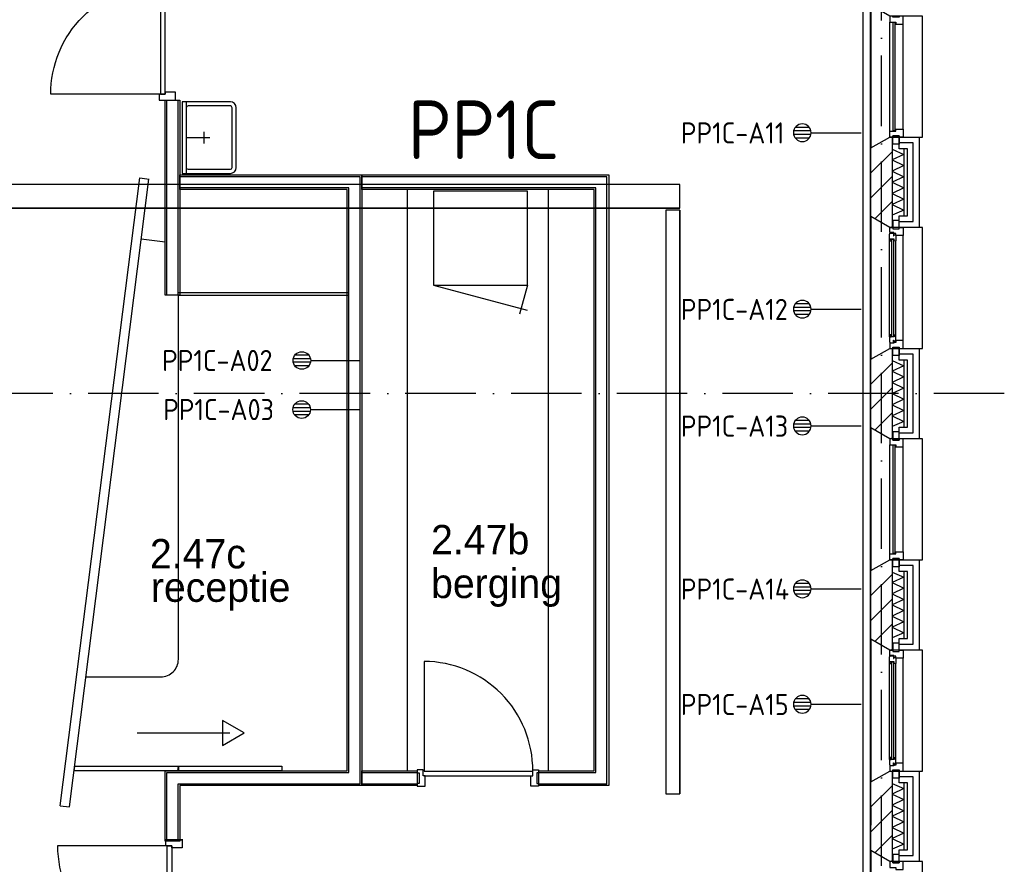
# Model space of a CAD drawing. Header units: millimetres. Extents: x -6587 to 112313, y 244 to 84344.
# Tile 16 of 54: x 26460 to 34844, y 23298 to 30492. Entities that reach past the tile are written whole.
import ezdxf
from ezdxf.enums import TextEntityAlignment as Align

# ---------------------------------------------------------------- set-up
doc = ezdxf.new("R2010")
doc.units = ezdxf.units.MM
doc.header["$LTSCALE"] = 100
doc.linetypes.add('DASHDOT', pattern=[9, 6, -1.5, 0, -1.5])
doc.layers.get('0').update_dxf_attribs({"color": 9, "linetype": 'CONTINUOUS'})
for name, color, linetype in [('AL$7----_STRAMIEN', 1, 'DASHDOT'), ('AL21----_BUITENWAND', 4, 'CONTINUOUS'), ('AL21K---_ISOLATIE', 1, 'CONTINUOUS'), ('AL22----_BINNENWAND', 7, 'CONTINUOUS'), ('AL27----_DAKEN', 7, 'CONTINUOUS'), ('AL28----_KONSTRUKTIE', 3, 'CONTINUOUS'), ('AL31----_BUITENKOZ', 7, 'CONTINUOUS'), ('AL32----_BINNENKOZ', 7, 'CONTINUOUS'), ('AL32----_DRAAIRICHTING', 1, 'CONTINUOUS'), ('AL74----', 7, 'CONTINUOUS'), ('ALL-----_REFLIJNEN', 8, 'CONTINUOUS'), ('ALXA3---_VOLZWART', 14, 'CONTINUOUS'), ('ALXAB---_PREFABBETON', 1, 'CONTINUOUS'), ('BOUW', 8, 'CONTINUOUS'), ('EA61303-_ARCEER', 1, 'CONTINUOUS'), ('EB6441--_ATTRIB', 2, 'CONTINUOUS'), ('EL61303-_WANDGOOT', 3, 'CONTINUOUS'), ('EL6441--_DATACOM', 3, 'CONTINUOUS'), ('KABELGOOT1', 8, 'CONTINUOUS'), ('LIJN025', 10, 'CONTINUOUS'), ('LIJN035', 50, 'CONTINUOUS'), ('TEKST50', 90, 'CONTINUOUS'), ('WANDGOTEN2EA', 3, 'CONTINUOUS')]:
    doc.layers.add(name, color=color, linetype=linetype)
doc.styles.add('1_8', font='iso', dxfattribs={"width": 0.7, "height": 1.8})
doc.styles.add('2_0', font='iso', dxfattribs={"height": 200})
doc.styles.add('BURO-025', font='BUROFONT.shx', dxfattribs={"height": 250})
doc.styles.add('MAATVOERING', font='iso.shx')
doc.styles.get("Standard").update_dxf_attribs({"font": 'iso.shx'})

# ---------------------------------------------------------------- blocks, each defined once
blk = doc.blocks.new('ES4X2')
for p, q in [((-0.45, 1.4), (-0.45, 2.6)), ((-0.15, 1.265), (-0.15, 2.735)), ((0.15, 1.265), (0.15, 2.735)), ((0.45, 1.4), (0.45, 2.6)), ((0, 1.25), (0, -3))]:
    blk.add_line(p, q)
blk.add_circle((0, 2), 0.75)
at = {"style": '1_8', "flags": 8}
for tag, p in [('NUMMER', (1.25, 3.5)), ('CODE', (-1.25, 3.5))]:
    blk.add_attdef(tag, text='', height=1.8, rotation=90, dxfattribs=at).set_placement(p, align=Align.MIDDLE_LEFT)
blk.add_attdef('M_CODE', text='', height=1.8, dxfattribs=at).set_placement((0, 0), align=Align.MIDDLE_CENTER)
blk = doc.blocks.new('EH100000')
at = {"linetype": 'ByBlock'}
for p, q in [((1, 0.5), (0, 0.5)), ((1, 0.5, 1), (0, 0.5, 1)), ((0, -0.5, 1), (1, -0.5, 1)), ((1, -0.5), (0, -0.5))]:
    blk.add_line(p, q, dxfattribs=at)
at = {"linetype": 'ByBlock', "invisible_edges": 15}
for points in [[(1, -0.5), (0, -0.5), (0, 0.5), (1, 0.5)], [(0, 0.5), (1, 0.5), (1, 0.5, 1), (0, 0.5, 1)], [(0, -0.5, 1), (1, -0.5, 1), (1, -0.5), (0, -0.5)]]:
    blk.add_3dface(points, dxfattribs=at)
at = {"linetype": 'ByBlock', "style": '2_0', "flags": 8}
blk.add_attdef('FUNCTIE', text='', height=0.5, dxfattribs=at).set_placement((0.5, 0), align=Align.MIDDLE)
at = {"linetype": 'ByBlock', "flags": 9}
blk.add_attdef('SCHOT', text='', height=0.5, dxfattribs=at).set_placement((0.5, 0), align=Align.MIDDLE)
blk = doc.blocks.new('WANDGOTEN2EA')
at = {"layer": 'EA61303-_ARCEER'}
h = blk.add_hatch(dxfattribs=at)
h.set_pattern_fill('LINE,N', color=256, scale=20, angle=225, style=0)
h.set_pattern_definition([(225, (33671, 9438), (44.90128, -44.90128), [])])
edge = h.paths.add_edge_path()
edge.add_line((33703.5, 9438), (33703.5, 38398))
edge = h.paths.add_edge_path()
edge.add_line((33703.5, 38398), (33638.5, 38398))
edge = h.paths.add_edge_path()
edge.add_line((33638.5, 38398), (33638.5, 9438))
edge = h.paths.add_edge_path()
edge.add_line((33638.5, 9438), (33703.5, 9438))
at = {"layer": 'EL61303-_WANDGOOT', "xscale": 28960, "yscale": 65, "zscale": 119.9999999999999, "rotation": 90.00000000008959}
blk.add_blockref('EH100000', (33671, 9438, 1500), dxfattribs=at)
blk = doc.blocks.new('114-37S')
at = {"color": 0, "linetype": 'Continuous'}
for p, q in [((255, 460), (-255, 460)), ((255, 425), (-255, 425)), ((-305, 410), (-305, 0)), ((-270, 410), (-270, 50)), ((270, 50), (270, 410)), ((305, 0), (305, 410)), ((-50, 185), (50, 185)), ((0, 35), (0, 235)), ((-305, 35), (305, 35)), ((-305, 0), (305, 0))]:
    blk.add_line(p, q, dxfattribs=at)
for centre, radius, start, end in [((-255, 410), 50, 90, 180), ((-255, 410), 15, 90, 180), ((255, 410), 50, 0, 90), ((255, 410), 15, 0, 90), ((-255, 50), 15, 180, 270), ((255, 50), 15, 270, 0)]:
    blk.add_arc(centre, radius, start, end, dxfattribs=at)
blk = doc.blocks.new('EH100005')
blk.add_lwpolyline([(-1, -0.5), (0, -0.5), (0, 0.5), (-1, 0.5)])
at = {"style": '2_0', "flags": 9}
blk.add_attdef('HULPSTUK', text='', height=0.5, dxfattribs=at).set_placement((0, 0), align=Align.MIDDLE)
blk = doc.blocks.new('A$Cb38f1ce1')
at = {"layer": 'AL$7----_STRAMIEN', "color": 1}
blk.add_line((31593, 20780), (12094.2, 20780), dxfattribs=at)
blk.add_lwpolyline([(30547.7, 1456.2), (30547.7, 70088.1)], dxfattribs=at)
at = {"layer": 'AL21----_BUITENWAND', "color": 8}
for p, q in [((30698.7, 22865), (30698.7, 22965)), ((30698.7, 22965), (30867.7, 22965)), ((30867.7, 22965), (30867.7, 22195)), ((30767.7, 22865), (30698.7, 22865)), ((30767.7, 22295), (30767.7, 22865)), ((30698.7, 22295), (30767.7, 22295)), ((30698.7, 22195), (30698.7, 22295)), ((30867.7, 22195), (30698.7, 22195)), ((30698.7, 21065), (30698.7, 21165)), ((30698.7, 21165), (30867.7, 21165)), ((30867.7, 21165), (30867.7, 20395)), ((30767.7, 21065), (30698.7, 21065)), ((30767.7, 20495), (30767.7, 21065)), ((30698.7, 20495), (30767.7, 20495)), ((30698.7, 20395), (30698.7, 20495)), ((30867.7, 20395), (30698.7, 20395)), ((30698.7, 19265), (30698.7, 19365)), ((30698.7, 19365), (30867.7, 19365)), ((30867.7, 19365), (30867.7, 18595)), ((30767.7, 19265), (30698.7, 19265)), ((30767.7, 18695), (30767.7, 19265)), ((30698.7, 18695), (30767.7, 18695)), ((30698.7, 18595), (30698.7, 18695)), ((30867.7, 18595), (30698.7, 18595)), ((30698.7, 17465), (30698.7, 17565)), ((30698.7, 17565), (30867.7, 17565)), ((30867.7, 17565), (30867.7, 16795)), ((30767.7, 17465), (30698.7, 17465)), ((30767.7, 16895), (30767.7, 17465)), ((30698.7, 16895), (30767.7, 16895)), ((30698.7, 16795), (30698.7, 16895)), ((30867.7, 16795), (30698.7, 16795))]:
    blk.add_line(p, q, dxfattribs=at)
at = {"layer": 'AL21K---_ISOLATIE', "color": 8, "linetype": 'Continuous'}
for p, q in [((30637.7, 22865), (30637.7, 22295)), ((30637.7, 22860.8), (30737.7, 22817.5)), ((30737.7, 22817.5), (30637.7, 22770)), ((30737.7, 22865), (30737.7, 22295)), ((30637.7, 22770), (30737.7, 22722.5)), ((30737.7, 22722.5), (30637.7, 22675)), ((30637.7, 22675), (30737.7, 22627.5)), ((30737.7, 22627.5), (30637.7, 22580)), ((30637.7, 22580), (30737.7, 22532.5)), ((30737.7, 22532.5), (30637.7, 22485)), ((30637.7, 22485), (30737.7, 22437.5)), ((30737.7, 22437.5), (30637.7, 22390)), ((30637.7, 22390), (30737.7, 22342.5)), ((30737.7, 22342.5), (30637.7, 22299.2)), ((30637.7, 21065), (30637.7, 20495)), ((30637.7, 21060.8), (30737.7, 21017.5)), ((30737.7, 21065), (30737.7, 20495)), ((30737.7, 21017.5), (30637.7, 20970)), ((30637.7, 20970), (30737.7, 20922.5)), ((30737.7, 20922.5), (30637.7, 20875)), ((30637.7, 20875), (30737.7, 20827.5)), ((30737.7, 20827.5), (30637.7, 20780)), ((30637.7, 20780), (30737.7, 20732.5)), ((30737.7, 20732.5), (30637.7, 20685)), ((30637.7, 20685), (30737.7, 20637.5)), ((30737.7, 20637.5), (30637.7, 20590)), ((30637.7, 20590), (30737.7, 20542.5)), ((30737.7, 20542.5), (30637.7, 20499.2)), ((30637.7, 19265), (30637.7, 18695)), ((30637.7, 19260.8), (30737.7, 19217.5)), ((30737.7, 19217.5), (30637.7, 19170)), ((30737.7, 19265), (30737.7, 18695)), ((30637.7, 19170), (30737.7, 19122.5)), ((30737.7, 19122.5), (30637.7, 19075)), ((30637.7, 19075), (30737.7, 19027.5)), ((30737.7, 19027.5), (30637.7, 18980)), ((30637.7, 18980), (30737.7, 18932.5)), ((30737.7, 18932.5), (30637.7, 18885)), ((30637.7, 18885), (30737.7, 18837.5)), ((30737.7, 18837.5), (30637.7, 18790)), ((30637.7, 18790), (30737.7, 18742.5)), ((30737.7, 18742.5), (30637.7, 18699.2)), ((30637.7, 17465), (30637.7, 16895)), ((30637.7, 17460.8), (30737.7, 17417.5)), ((30737.7, 17465), (30737.7, 16895)), ((30737.7, 17417.5), (30637.7, 17370)), ((30637.7, 17370), (30737.7, 17322.5)), ((30737.7, 17322.5), (30637.7, 17275)), ((30637.7, 17275), (30737.7, 17227.5)), ((30737.7, 17227.5), (30637.7, 17180)), ((30637.7, 17180), (30737.7, 17132.5)), ((30737.7, 17132.5), (30637.7, 17085)), ((30637.7, 17085), (30737.7, 17037.5)), ((30737.7, 17037.5), (30637.7, 16990)), ((30637.7, 16990), (30737.7, 16942.5)), ((30737.7, 16942.5), (30637.7, 16899.2))]:
    blk.add_line(p, q, dxfattribs=at)
at = {"layer": 'AL22----_BINNENWAND', "color": 8}
for p, q in [((30457.7, 17255), (30457.7, 17105)), ((24597.7, 16979.9), (24447.7, 16979.9))]:
    blk.add_line(p, q, dxfattribs=at)
at = {"layer": 'AL27----_DAKEN', "color": 8}
for p, q in [((24447.4, 21617.5), (24447.4, 23279.9)), ((24447.4, 23279.9), (24572.4, 23279.9)), ((24572.4, 23279.9), (24572.4, 21617.5)), ((23633.9, 17259.5), (24308.4, 22607.7)), ((24230.8, 22617.5), (24310.2, 22607.5)), ((26510.2, 17567.5), (26510.2, 22517.5)), ((27712.2, 17567.5), (27712.2, 22517.5)), ((24560.2, 21642.5), (26010.2, 21642.5)), ((24572.4, 21617.5), (24447.4, 21617.5)), ((24560.2, 21617.5), (26010.2, 21617.5)), ((23554.5, 17269.5), (23633.9, 17259.5))]:
    blk.add_line(p, q, dxfattribs=at)
for points in [[(24462.4, 21617.5), (24462.4, 23279.9)], [(24557.4, 21617.5), (24557.4, 23279.9)], [(23554.5, 17269.5), (24230.8, 22617.5)], [(24557.7, 16967.5), (24557.7, 17457.5), (26107.7, 17457.5), (26107.7, 22627.5), (24572.4, 22627.5)], [(27628.2, 17457.5), (28209.7, 17457.5), (28209.7, 22627.5), (26122.7, 22627.5)], [(24462.7, 16967.5), (24462.7, 17552.5), (26012.7, 17552.5), (26012.7, 22532.5), (24572.4, 22532.5)], [(27628.2, 17552.5), (28114.7, 17552.5), (28114.7, 22532.5), (26122.7, 22532.5)], [(24560.2, 21617.5), (24460.2, 21617.5)], [(26652, 18499), (26652, 17565)], [(24210.4, 17890.4), (24997.7, 17890.4)], [(26122.7, 17552.5), (26594.2, 17552.5)], [(26594.2, 17576), (26594.2, 17551), (26610.2, 17551), (26610.2, 17459), (26594.2, 17459), (26594.2, 17437), (26661.2, 17437), (26661.2, 17525), (26644.2, 17525), (26644.2, 17576), (26594.2, 17576)], [(26652, 17565), (27578, 17565)], [(26652, 17525), (27578, 17525)], [(27628, 17576), (27628, 17551), (27612, 17551), (27612, 17459), (27628, 17459), (27628, 17437), (27561, 17437), (27561, 17525), (27578, 17525), (27578, 17576), (27628, 17576)], [(26122.7, 17457.5), (26594.2, 17457.5)]]:
    blk.add_lwpolyline(points, dxfattribs=at)
for points in [[(24447.7, 16967.5), (24447.7, 17567.5), (25997.7, 17567.5), (25997.7, 22517.5), (24572.4, 22517.5), (24572.4, 22642.5), (26122.7, 22642.5), (26122.7, 17442.5), (24572.7, 17442.5), (24572.7, 16967.5)], [(27628.2, 17567.5), (28099.7, 17567.5), (28099.7, 22517.5), (26122.7, 22517.5), (26122.7, 22642.5), (28224.7, 22642.5), (28224.7, 17442.5), (27628.2, 17442.5)], [(25121.2, 17890.4), (24935.9, 17997.3), (24935.9, 17783.4)], [(24560.2, 17567.5), (23672.8, 17567.5), (23677.8, 17607.5), (24560.2, 17607.5)], [(25442.5, 17567.5), (24555.1, 17567.5), (24560.2, 17607.5), (25442.5, 17607.5)], [(26122.7, 17567.5), (26594.2, 17567.5), (26594.2, 17442.5), (26122.7, 17442.5)]]:
    blk.add_lwpolyline(points, close=True, dxfattribs=at)
blk.add_lwpolyline([(23773.8, 18367.5), (24410.2, 18367.5, 0.414214), (24560.2, 18517.5), (24560.2, 21617.5), (24447.4, 21617.5), (24447.4, 22069.1), (24244.2, 22094.8)], format="xyb", dxfattribs=at)
blk.add_arc((26650.8, 17571.8), 927.2, 359.5798, 89.92734, dxfattribs=at)
at = {"layer": 'AL28----_KONSTRUKTIE', "color": 8}
for p, q in [((30457.7, 22872.6), (30617.7, 22965)), ((30617.7, 22965), (30637.7, 22965)), ((30637.7, 22965), (30637.7, 22195)), ((30457.7, 22287.4), (30457.7, 22872.6)), ((30617.7, 22195), (30457.7, 22287.4)), ((30637.7, 22195), (30617.7, 22195)), ((30457.7, 21072.6), (30617.7, 21165)), ((30617.7, 21165), (30637.7, 21165)), ((30637.7, 21165), (30637.7, 20395)), ((30457.7, 20487.4), (30457.7, 21072.6)), ((30617.7, 20395), (30457.7, 20487.4)), ((30637.7, 20395), (30617.7, 20395)), ((30457.7, 19272.6), (30617.7, 19365)), ((30617.7, 19365), (30637.7, 19365)), ((30637.7, 19365), (30637.7, 18595)), ((30457.7, 18687.4), (30457.7, 19272.6)), ((30617.7, 18595), (30457.7, 18687.4)), ((30637.7, 18595), (30617.7, 18595)), ((30457.7, 17472.6), (30617.7, 17565)), ((30617.7, 17565), (30637.7, 17565)), ((30637.7, 17565), (30637.7, 16795)), ((30457.7, 16887.4), (30457.7, 17472.6)), ((30617.7, 16795), (30457.7, 16887.4)), ((30637.7, 16795), (30617.7, 16795))]:
    blk.add_line(p, q, dxfattribs=at)
at = {"layer": 'AL31----_BUITENKOZ', "color": 8}
for points in [[(30617.7, 23995), (30457.7, 24087.4), (30457.7, 22872.6), (30617.7, 22965), (30897.7, 22965), (30897.7, 23995)], [(30642.7, 22975), (30698.7, 22975), (30698.7, 22904), (30642.7, 22904)], [(30617.7, 22195), (30457.7, 22287.4), (30457.7, 21072.6), (30617.7, 21165), (30897.7, 21165), (30897.7, 22195)], [(30642.7, 22185), (30698.7, 22185), (30698.7, 22256), (30642.7, 22256)], [(30614.7, 22138.3), (30618.9, 22140.7), (30618.9, 22147.8), (30648.7, 22147.8), (30648.7, 22125.3), (30653.7, 22125.3), (30653.7, 22133.3), (30668.7, 22133.3), (30668.7, 22128), (30668.7, 22080.9), (30655.7, 22078.8), (30655.7, 22095.8), (30614.7, 22095.8)], [(30617.7, 22195), (30642.7, 22195), (30642.7, 22185), (30698.7, 22185), (30698.7, 22195), (30731.7, 22195), (30731.7, 22128), (30668.7, 22128), (30668.7, 22145), (30653.7, 22145), (30653.7, 22151), (30617.7, 22151)], [(30617, 22095.8), (30630.5, 22095.8), (30630.5, 22078.8), (30617, 22078.8)], [(30614.7, 21221.7), (30618.9, 21219.2), (30618.9, 21212.2), (30648.7, 21212.2), (30648.7, 21234.7), (30653.7, 21234.7), (30653.7, 21226.7), (30668.7, 21226.7), (30668.7, 21232), (30668.7, 21279.1), (30655.7, 21281.2), (30655.7, 21264.2), (30614.7, 21264.2)], [(30617, 21264.2), (30630.5, 21264.2), (30630.5, 21281.2), (30617, 21281.2)], [(30617.7, 21165), (30642.7, 21165), (30642.7, 21175), (30698.7, 21175), (30698.7, 21165), (30731.7, 21165), (30731.7, 21232), (30668.7, 21232), (30668.7, 21215), (30653.7, 21215), (30653.7, 21209), (30617.7, 21209)], [(30642.7, 21175), (30698.7, 21175), (30698.7, 21104), (30642.7, 21104)], [(30617.7, 20395), (30457.7, 20487.4), (30457.7, 19272.6), (30617.7, 19365), (30897.7, 19365), (30897.7, 20395)], [(30642.7, 20385), (30698.7, 20385), (30698.7, 20456), (30642.7, 20456)], [(30642.7, 19375), (30698.7, 19375), (30698.7, 19304), (30642.7, 19304)], [(30617.7, 18595), (30457.7, 18687.4), (30457.7, 17472.6), (30617.7, 17565), (30897.7, 17565), (30897.7, 18595)], [(30642.7, 18585), (30698.7, 18585), (30698.7, 18656), (30642.7, 18656)], [(30614.7, 18538.3), (30618.9, 18540.7), (30618.9, 18547.8), (30648.7, 18547.8), (30648.7, 18525.3), (30653.7, 18525.3), (30653.7, 18533.3), (30668.7, 18533.3), (30668.7, 18528), (30668.7, 18480.9), (30655.7, 18478.8), (30655.7, 18495.8), (30614.7, 18495.8)], [(30617.7, 18595), (30642.7, 18595), (30642.7, 18585), (30698.7, 18585), (30698.7, 18595), (30731.7, 18595), (30731.7, 18528), (30668.7, 18528), (30668.7, 18545), (30653.7, 18545), (30653.7, 18551), (30617.7, 18551)], [(30617, 18495.8), (30630.5, 18495.8), (30630.5, 18478.8), (30617, 18478.8)], [(30614.7, 17621.7), (30618.9, 17619.2), (30618.9, 17612.2), (30648.7, 17612.2), (30648.7, 17634.7), (30653.7, 17634.7), (30653.7, 17626.7), (30668.7, 17626.7), (30668.7, 17632), (30668.7, 17679.1), (30655.7, 17681.2), (30655.7, 17664.2), (30614.7, 17664.2)], [(30617, 17664.2), (30630.5, 17664.2), (30630.5, 17681.2), (30617, 17681.2)], [(30617.7, 17565), (30642.7, 17565), (30642.7, 17575), (30698.7, 17575), (30698.7, 17565), (30731.7, 17565), (30731.7, 17632), (30668.7, 17632), (30668.7, 17615), (30653.7, 17615), (30653.7, 17609), (30617.7, 17609)], [(30642.7, 17575), (30698.7, 17575), (30698.7, 17504), (30642.7, 17504)], [(30617.7, 16795), (30457.7, 16887.4), (30457.7, 15672.6), (30617.7, 15765), (30897.7, 15765), (30897.7, 16795)], [(30642.7, 16785), (30698.7, 16785), (30698.7, 16856), (30642.7, 16856)]]:
    blk.add_lwpolyline(points, close=True, dxfattribs=at)
at = {"layer": 'AL31----_BUITENKOZ', "color": 8, "linetype": 'Continuous'}
for points in [[(30617.7, 23945), (30617.7, 23945), (30668.7, 23945), (30668.7, 23928), (30731.7, 23928), (30731.7, 23928), (30731.7, 23928), (30731.7, 23928), (30731.7, 23928), (30731.7, 23995), (30698.7, 23995), (30698.7, 23985), (30642.7, 23985), (30642.7, 23995), (30642.7, 23995), (30617.7, 23995)], [(30643.7, 23020), (30664.7, 23020), (30664.7, 23940), (30643.7, 23940)], [(30617.7, 23015), (30617.7, 23015), (30668.7, 23015), (30668.7, 23032), (30731.7, 23032), (30731.7, 23032), (30731.7, 23032), (30731.7, 23032), (30731.7, 23032), (30731.7, 22965), (30698.7, 22965), (30698.7, 22975), (30642.7, 22975), (30642.7, 22965), (30642.7, 22965), (30617.7, 22965)], [(30632.7, 21266.2), (30653.7, 21266.2), (30653.7, 22093.8), (30632.7, 22093.8)], [(30617.7, 20345), (30617.7, 20345), (30668.7, 20345), (30668.7, 20328), (30731.7, 20328), (30731.7, 20328), (30731.7, 20328), (30731.7, 20328), (30731.7, 20328), (30731.7, 20395), (30698.7, 20395), (30698.7, 20385), (30642.7, 20385), (30642.7, 20395), (30642.7, 20395), (30617.7, 20395)], [(30643.7, 19420), (30664.7, 19420), (30664.7, 20340), (30643.7, 20340)], [(30617.7, 19415), (30617.7, 19415), (30668.7, 19415), (30668.7, 19432), (30731.7, 19432), (30731.7, 19432), (30731.7, 19432), (30731.7, 19432), (30731.7, 19432), (30731.7, 19365), (30698.7, 19365), (30698.7, 19375), (30642.7, 19375), (30642.7, 19365), (30642.7, 19365), (30617.7, 19365)], [(30632.7, 17666.2), (30653.7, 17666.2), (30653.7, 18493.8), (30632.7, 18493.8)], [(30617.7, 16745), (30617.7, 16745), (30668.7, 16745), (30668.7, 16728), (30731.7, 16728), (30731.7, 16728), (30731.7, 16728), (30731.7, 16728), (30731.7, 16728), (30731.7, 16795), (30698.7, 16795), (30698.7, 16785), (30642.7, 16785), (30642.7, 16795), (30642.7, 16795), (30617.7, 16795)]]:
    blk.add_lwpolyline(points, close=True, dxfattribs=at)
at = {"layer": 'AL31----_BUITENKOZ', "color": 8}
for points in [[(30617.7, 23015), (30617.7, 23945)], [(30731.7, 23032), (30731.7, 23928)], [(30614.7, 21264.2), (30614.7, 22095.8)], [(30668.7, 21279.1), (30668.7, 22080.9)], [(30731.7, 21232), (30731.7, 22128)], [(30617.7, 19415), (30617.7, 20345)], [(30731.7, 19432), (30731.7, 20328)], [(30614.7, 17664.2), (30614.7, 18495.8)], [(30668.7, 17679.1), (30668.7, 18480.9)], [(30731.7, 17632), (30731.7, 18528)]]:
    blk.add_lwpolyline(points, dxfattribs=at)
at = {"layer": 'AL32----_BINNENKOZ', "color": 8}
for points in [[(24447.2, 24264), (24407.2, 24264), (24407.2, 23330), (24447.2, 23330)], [(24447.2, 23347), (24447.2, 23330), (24396.2, 23330), (24396.2, 23280), (24535.2, 23280), (24535.2, 23347)], [(24504.9, 16912.8), (24504.9, 16929.8), (24453.9, 16929.8), (24453.9, 16979.8), (24592.9, 16979.8), (24592.9, 16912.8)], [(24504.9, 15995.8), (24464.9, 15995.8), (24464.9, 16929.8), (24504.9, 16929.8)]]:
    blk.add_lwpolyline(points, close=True, dxfattribs=at)
at = {"layer": 'AL32----_DRAAIRICHTING', "color": 8}
for points in [[(24407.2, 23330), (23473.2, 23330, -0.414214), (24407.2, 24264, -0.414214)], [(24464.9, 16929.8), (23530.9, 16929.8, 0.414214), (24464.9, 15995.8, 0.414214)]]:
    blk.add_lwpolyline(points, format="xyb", dxfattribs=at)
at = {"layer": 'ALL-----_REFLIJNEN', "color": 8, "linetype": 'Continuous'}
for p, q in [((30817.7, 22915), (30698.7, 22915)), ((30817.7, 22245), (30817.7, 22915)), ((30698.7, 22245), (30817.7, 22245)), ((30817.7, 21115), (30698.7, 21115)), ((30817.7, 20445), (30817.7, 21115)), ((30698.7, 20445), (30817.7, 20445)), ((30817.7, 19315), (30698.7, 19315)), ((30817.7, 18645), (30817.7, 19315)), ((30698.7, 18645), (30817.7, 18645)), ((30817.7, 17515), (30698.7, 17515)), ((30817.7, 16845), (30817.7, 17515)), ((30698.7, 16845), (30817.7, 16845))]:
    blk.add_line(p, q, dxfattribs=at)
at = {"layer": 'ALXA3---_VOLZWART', "color": 8}
for p, q in [((30817.7, 22915), (30698.7, 22915)), ((30817.7, 22245), (30817.7, 22915)), ((30698.7, 22245), (30817.7, 22245)), ((30817.7, 21115), (30698.7, 21115)), ((30817.7, 20445), (30817.7, 21115)), ((30698.7, 20445), (30817.7, 20445)), ((30817.7, 19315), (30698.7, 19315)), ((30817.7, 18645), (30817.7, 19315)), ((30698.7, 18645), (30817.7, 18645)), ((30817.7, 17515), (30698.7, 17515)), ((30817.7, 16845), (30817.7, 17515)), ((30698.7, 16845), (30817.7, 16845))]:
    blk.add_line(p, q, dxfattribs=at)
at = {"layer": 'ALXAB---_PREFABBETON', "color": 8}
for p, q in [((30637.7, 22840.5), (30457.7, 22660.5)), ((30637.7, 22628.4), (30457.7, 22448.4)), ((30637.7, 22416.2), (30490.1, 22268.6)), ((30637.7, 22204.1), (30628.6, 22195)), ((30637.7, 21040.5), (30457.7, 20860.5)), ((30637.7, 20828.4), (30457.7, 20648.4)), ((30637.7, 20616.2), (30490.1, 20468.6)), ((30637.7, 20404.1), (30628.6, 20395)), ((30637.7, 19240.5), (30457.7, 19060.5)), ((30637.7, 19028.4), (30457.7, 18848.4)), ((30637.7, 18816.2), (30490.1, 18668.6)), ((30637.7, 18604.1), (30628.6, 18595)), ((30637.7, 17440.5), (30457.7, 17260.5)), ((30637.7, 17228.4), (30457.7, 17048.4)), ((30637.7, 17016.2), (30490.1, 16868.6)), ((30637.7, 16804.1), (30628.6, 16795))]:
    blk.add_line(p, q, dxfattribs=at)
at = {"layer": 'AL74----', "rotation": 270}
blk.add_blockref('114-37S', (24592.9, 22960.5), dxfattribs=at)
at = {"layer": 'KABELGOOT1', "yscale": 200, "zscale": 60}
for name, p, xscale in [('EH100000', (22313.3, 22460.6, 3650), 6516.999999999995), ('EH100005', (28830.3, 22460.6, 3650), 60)]:
    blk.add_blockref(name, p, dxfattribs=dict(at, xscale=xscale))
at = {"layer": 'KABELGOOT1', "yscale": 119.9999999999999, "zscale": 60}
for name, p, xscale, rotation in [('EH100005', (28771.3, 22342.6, 3650), 60, 90), ('EH100000', (28771.3, 17370.6, 3650), 4972, 90), ('EH100005', (28771.3, 17370.6, 3650), 60, 270)]:
    blk.add_blockref(name, p, dxfattribs=dict(at, xscale=xscale, rotation=rotation))
at = {"layer": 'BOUW', "style": 'BURO-025'}
for s, p in [('2.47b', (26711.8, 19411.7)), ('2.47c', (24317.9, 19291.7)), ('berging', (26711.8, 19038.7)), ('receptie', (24325.9, 19006.6))]:
    blk.add_text(s, height=250, dxfattribs=at).set_placement(p)

msp = doc.modelspace()

# ---------------------------------------------------------------- linework, layer by layer
at = {"layer": 'LIJN025'}
for p, q in [((29984, 28232), (30780, 28018)), ((30783, 28232), (30717, 27983))]:
    msp.add_line(p, q, dxfattribs=at)
at = {"layer": 'LIJN035'}
for p, q in [((29984, 29031), (29984, 28232)), ((30783, 29031), (29984, 29031)), ((30783, 28232), (30783, 29031)), ((29984, 28232), (30783, 28232))]:
    msp.add_line(p, q, dxfattribs=at)

# ---------------------------------------------------------------- block references
at = {"layer": 'EL6441--_DATACOM'}
ref = msp.add_blockref('ES4X2', (33324, 29529), dxfattribs=dict(at, xscale=-100, yscale=100, zscale=100, rotation=90.00000000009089))
ref.add_attrib('CODE', 'PP1C-A11', dxfattribs={"layer": 'EB6441--_ATTRIB', "color": 1, "height": 180, "style": '1_8', "flags": 8}).set_placement((32090, 29527), align=Align.MIDDLE_LEFT)
ref = msp.add_blockref('ES4X2', (33324, 28026), dxfattribs=dict(at, xscale=-100, yscale=100, zscale=100, rotation=90.00000000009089))
ref.add_attrib('CODE', 'PP1C-A12', dxfattribs={"layer": 'EB6441--_ATTRIB', "color": 1, "height": 180, "style": '1_8', "flags": 8}).set_placement((32090, 28024), align=Align.MIDDLE_LEFT)
ref = msp.add_blockref('ES4X2', (29063, 27589), dxfattribs=dict(at, xscale=100, yscale=100, zscale=100, rotation=90.00000000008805))
ref.add_attrib('CODE', 'PP1C-A02', dxfattribs={"layer": 'EB6441--_ATTRIB', "color": 1, "height": 180, "style": '1_8', "flags": 8}).set_placement((27673, 27589), align=Align.MIDDLE_LEFT)
ref = msp.add_blockref('ES4X2', (29061, 27171), dxfattribs=dict(at, xscale=100, yscale=100, zscale=100, rotation=90.00000000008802))
ref.add_attrib('CODE', 'PP1C-A03', dxfattribs={"layer": 'EB6441--_ATTRIB', "color": 1, "height": 180, "style": '1_8', "flags": 8}).set_placement((27682, 27171), align=Align.MIDDLE_LEFT)
ref = msp.add_blockref('ES4X2', (33324, 27032), dxfattribs=dict(at, xscale=-100, yscale=100, zscale=100, rotation=90.00000000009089))
ref.add_attrib('CODE', 'PP1C-A13', dxfattribs={"layer": 'EB6441--_ATTRIB', "color": 1, "height": 180, "style": '1_8', "flags": 8}).set_placement((32090, 27030), align=Align.MIDDLE_LEFT)
ref = msp.add_blockref('ES4X2', (33324, 25644), dxfattribs=dict(at, xscale=-100, yscale=100, zscale=100, rotation=90.00000000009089))
ref.add_attrib('CODE', 'PP1C-A14', dxfattribs={"layer": 'EB6441--_ATTRIB', "color": 1, "height": 180, "style": '1_8', "flags": 8}).set_placement((32090, 25642), align=Align.MIDDLE_LEFT)
ref = msp.add_blockref('ES4X2', (33324, 24661), dxfattribs=dict(at, xscale=-100, yscale=100, zscale=100, rotation=90.00000000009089))
ref.add_attrib('CODE', 'PP1C-A15', dxfattribs={"layer": 'EB6441--_ATTRIB', "color": 1, "height": 180, "style": '1_8', "flags": 8}).set_placement((32090, 24659), align=Align.MIDDLE_LEFT)
at = {"layer": 'LIJN025'}
msp.add_blockref('A$Cb38f1ce1', (3251.2, 6526.8), dxfattribs=at)
at = {"layer": 'WANDGOTEN2EA'}
msp.add_blockref('WANDGOTEN2EA', (0, 0), dxfattribs=at)

# ---------------------------------------------------------------- texts
at = {"layer": 'TEKST50', "style": 'MAATVOERING'}
msp.add_text('PP1C', height=500, dxfattribs=at).set_placement((29767.7, 29303.8))

doc.saveas('drawing.dxf')
